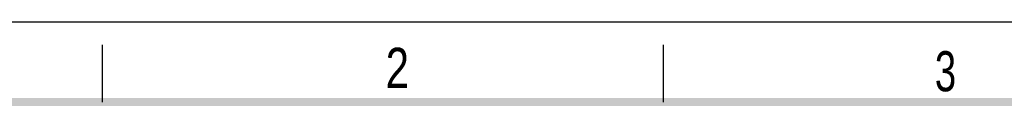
# Model space of a CAD drawing. Header units: millimetres. Extents: x 0 to 210, y 0 to 297.
# Tile 71 of 78: x 49 to 135, y 290 to 297. Entities that reach past the tile are written whole.
import ezdxf

# ---------------------------------------------------------------- set-up
doc = ezdxf.new("R2010")
doc.units = ezdxf.units.MM
doc.header["$LTSCALE"] = 19.36
doc.layers.get('0').update_dxf_attribs({"linetype": 'CONTINUOUS'})
doc.styles.add('TEXTSTYLE_2', font='txt', dxfattribs={"width": 0.75})

msp = doc.modelspace()

# ---------------------------------------------------------------- linework, layer by layer
at = {"color": 2, "linetype": 'CONTINUOUS'}
for p, q in [((0, 297), (210, 297)), ((56, 290), (56, 295)), ((105, 290), (105, 295))]:
    msp.add_line(p, q, dxfattribs=at)
at = {"color": 7, "linetype": 'CONTINUOUS', "const_width": 0.7}
msp.add_lwpolyline([(7, 290), (203, 290)], dxfattribs=at)

# ---------------------------------------------------------------- texts
at = {"color": 5, "linetype": 'CONTINUOUS', "style": 'TEXTSTYLE_2'}
for s, width, p in [('2', 0.785714, (80.73138, 291.23958)), ('3', 0.714286, (128.68391, 290.94286))]:
    msp.add_text(s, height=3.5, dxfattribs=dict(at, width=width)).set_placement(p)

doc.saveas('drawing.dxf')
